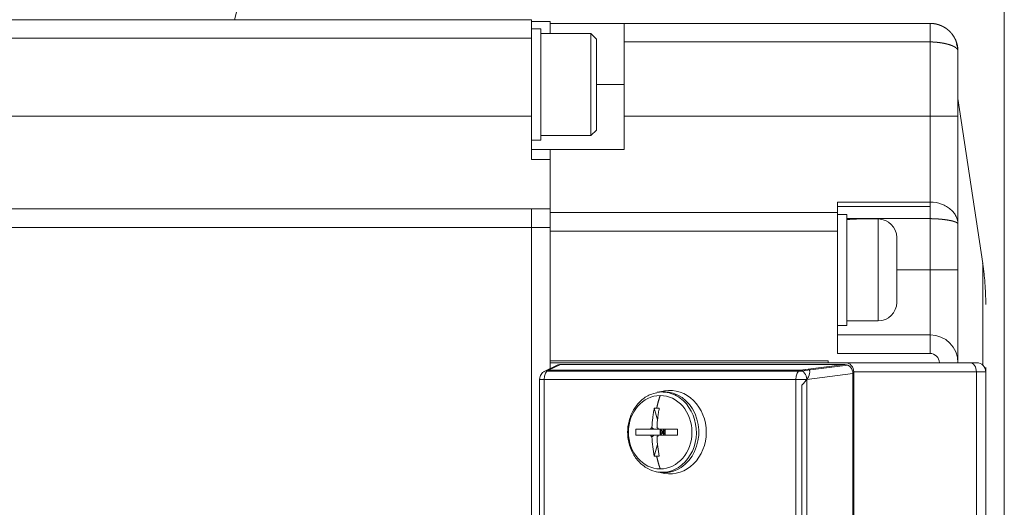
# Model space of a CAD drawing. Header units: millimetres. Extents: x 35469 to 44263, y -24881 to -16268.
# Tile 135 of 231: x 42905 to 42958, y -23898 to -23871. Entities that reach past the tile are written whole.
import ezdxf

# ---------------------------------------------------------------- set-up
doc = ezdxf.new("R2010")
doc.units = ezdxf.units.MM
doc.header["$LTSCALE"] = 0.3175
doc.layers.add('1轮廓实线层', color=7, linetype='Continuous', lineweight=18)

msp = doc.modelspace()

# ---------------------------------------------------------------- linework, layer by layer
at = {"layer": '1轮廓实线层'}
for p, q in [((42834.897, -23871.234), (42932.397, -23871.234)), ((42932.397, -23871.234), (42834.897, -23871.234)), ((42932.397, -23871.234), (42932.397, -23872.234)), ((42932.397, -23871.334), (42933.397, -23871.334)), ((42933.397, -23871.434), (42933.397, -23871.334)), ((42932.897, -23871.734), (42932.397, -23871.734)), ((42932.897, -23871.734), (42932.897, -23874.734)), ((42933.397, -23871.434), (42937.397, -23871.434)), ((42933.397, -23871.984), (42933.397, -23871.434)), ((42937.397, -23871.434), (42953.897, -23871.434)), ((42937.397, -23871.434), (42937.397, -23872.434)), ((42953.897, -23871.434), (42937.397, -23871.434)), ((42834.897, -23872.234), (42932.397, -23872.234)), ((42932.397, -23872.234), (42932.397, -23876.434)), ((42935.597, -23871.984), (42932.897, -23871.984)), ((42935.897, -23872.284), (42935.597, -23871.984)), ((42935.597, -23871.984), (42935.597, -23874.734)), ((42935.897, -23874.734), (42935.897, -23872.284)), ((42937.397, -23876.434), (42937.397, -23872.434)), ((42953.897, -23872.434), (42953.897, -23876.434)), ((42955.397, -23872.927), (42955.397, -23876.434)), ((42955.397, -23872.934), (42955.397, -23876.434)), ((42932.897, -23877.734), (42932.897, -23874.734)), ((42935.597, -23874.734), (42935.597, -23877.484)), ((42937.397, -23874.734), (42935.897, -23874.734)), ((42935.897, -23877.184), (42935.897, -23874.734)), ((42956.731, -23884.378), (42955.397, -23875.484)), ((42932.397, -23876.434), (42835.397, -23876.434)), ((42932.397, -23876.434), (42932.397, -23878.767)), ((42937.397, -23878.234), (42937.397, -23876.434)), ((42937.397, -23876.434), (42953.897, -23876.434)), ((42953.897, -23876.434), (42955.397, -23876.434)), ((42953.897, -23876.434), (42953.897, -23881.074)), ((42935.597, -23877.484), (42935.897, -23877.184)), ((42932.397, -23877.734), (42932.897, -23877.734)), ((42932.897, -23877.484), (42935.597, -23877.484)), ((42932.397, -23878.234), (42933.397, -23878.234)), ((42933.397, -23878.234), (42932.397, -23878.234)), ((42937.397, -23878.234), (42933.397, -23878.234)), ((42932.397, -23878.767), (42933.397, -23878.767)), ((42933.397, -23878.767), (42933.397, -23878.353)), ((42933.397, -23878.767), (42933.397, -23881.434)), ((42933.397, -23881.434), (42932.397, -23881.434)), ((42933.397, -23881.434), (42932.397, -23881.434)), ((42932.397, -23881.434), (42932.397, -23881.438)), ((42932.397, -23882.434), (42932.397, -23881.434)), ((42933.397, -23882.434), (42933.397, -23881.434)), ((42953.897, -23881.074), (42948.897, -23881.074)), ((42948.897, -23881.313), (42953.897, -23881.313)), ((42948.897, -23881.634), (42933.397, -23881.634)), ((42948.897, -23881.634), (42948.897, -23882.634)), ((42949.397, -23881.734), (42948.897, -23881.734)), ((42949.397, -23881.734), (42949.397, -23884.734)), ((42951.097, -23881.984), (42950.097, -23881.984)), ((42951.097, -23881.984), (42951.097, -23884.734)), ((42953.897, -23881.966), (42953.897, -23884.734)), ((42834.897, -23882.434), (42932.397, -23882.434)), ((42932.397, -23882.434), (42933.397, -23882.434)), ((42932.397, -23882.434), (42932.397, -23920.034)), ((42933.397, -23889.634), (42933.397, -23882.434)), ((42955.397, -23882.261), (42955.397, -23884.734)), ((42955.397, -23882.265), (42955.397, -23884.734)), ((42933.397, -23882.634), (42948.897, -23882.634)), ((42948.897, -23882.634), (42948.897, -23889.234)), ((42956.731, -23884.378), (42956.731, -23889.862)), ((42949.397, -23887.734), (42949.397, -23884.734)), ((42951.097, -23884.734), (42951.097, -23887.484)), ((42953.897, -23884.734), (42952.097, -23884.734)), ((42953.897, -23884.734), (42955.397, -23884.734)), ((42953.897, -23888.234), (42953.897, -23884.734)), ((42948.897, -23887.734), (42949.397, -23887.734)), ((42949.397, -23887.484), (42951.097, -23887.484)), ((42953.897, -23889.234), (42953.897, -23888.234)), ((42948.897, -23889.234), (42953.897, -23889.234)), ((42933.78, -23889.874), (42933.123, -23890.185)), ((42933.957, -23889.834), (42933.312, -23890.139)), ((42933.397, -23889.734), (42933.397, -23889.634)), ((42948.397, -23889.634), (42933.397, -23889.634)), ((42933.397, -23889.734), (42949.323, -23889.734)), ((42933.397, -23889.734), (42933.397, -23890.055)), ((42949.291, -23889.834), (42933.957, -23889.834)), ((42946.886, -23890.139), (42949.291, -23889.834)), ((42947.01, -23890.179), (42949.458, -23889.869)), ((42948.397, -23889.634), (42948.397, -23889.734)), ((42949.323, -23889.734), (42956.06, -23889.734)), ((42933.23, -23890.184), (42947.03, -23890.184)), ((42933.312, -23890.139), (42946.886, -23890.139)), ((42949.733, -23890.321), (42947.243, -23890.637)), ((42949.733, -23912.147), (42949.733, -23890.321)), ((42949.779, -23890.234), (42949.779, -23912.234)), ((42956.392, -23890.234), (42949.779, -23890.234)), ((42956.897, -23890.234), (42956.392, -23890.234)), ((42956.392, -23912.234), (42956.392, -23890.234)), ((42956.897, -23912.234), (42956.897, -23890.234)), ((42956.897, -23912.234), (42956.897, -23890.234)), ((42932.837, -23890.637), (42932.837, -23911.832)), ((42933.087, -23890.637), (42932.837, -23890.637)), ((42933.087, -23911.832), (42933.087, -23890.637)), ((42946.661, -23911.832), (42946.661, -23890.637)), ((42946.973, -23911.521), (42946.973, -23890.947)), ((42947.243, -23890.637), (42947.243, -23911.832)), ((42939.579, -23891.26), (42939.239, -23891.32)), ((42939.198, -23892.821), (42939.018, -23892.188)), ((42939.343, -23893.327), (42939.023, -23893.327)), ((42939.023, -23893.642), (42939.343, -23893.642)), ((42939.343, -23893.327), (42939.343, -23893.642)), ((42939.343, -23893.327), (42939.388, -23893.484)), ((42939.343, -23893.327), (42939.524, -23893.484)), ((42939.388, -23893.484), (42939.343, -23893.642)), ((42939.343, -23893.642), (42939.524, -23893.484)), ((42939.388, -23893.484), (42939.524, -23893.484)), ((42939.524, -23893.484), (42939.524, -23893.327)), ((42939.615, -23893.327), (42939.524, -23893.484)), ((42939.524, -23893.642), (42939.524, -23893.484)), ((42939.524, -23893.484), (42939.615, -23893.642)), ((42939.524, -23893.484), (42939.615, -23893.484)), ((42939.615, -23893.642), (42939.615, -23893.327)), ((42939.018, -23894.78), (42939.199, -23894.147)), ((42939.239, -23895.648), (42939.579, -23895.708))]:
    msp.add_line(p, q, dxfattribs=at)
for centre, radius, start, end in [((42904.797, -23868.134), 12, 345.0267, 86.4167), ((42951.097, -23882.984), 1, 0, 90), ((42951.097, -23886.484), 1, 270, 0), ((42953.897, -23889.734), 1.5, 0, 90), ((42956.397, -23890.234), 0.5, 0, 90)]:
    msp.add_arc(centre, radius, start, end, dxfattribs=at)
for centre, major_axis, ratio, start_param, end_param in [((42949.397, -23884.734), (3.85, 0), 0.714286, 1.479759, 1.570796), ((42950.097, -23884.734), (-3.85, 0), 0.714286, 4.712389, 4.895224), ((42933.971, -23890.337), (0.079, -0.497), 0.903777, 2.998642, 3.399589), ((42949.277, -23890.337), (-0.079, -0.497), 0.903777, 1.745218, 3.284543), ((42949.323, -23890.234), (0, -0.5), 0.912871, 1.570796, 3.141593), ((42956.06, -23890.234), (0, -0.5), 0.66347, 1.570796, 3.141593), ((42933.337, -23890.637), (0, 0.5), 0.5, 0.099669, 1.570796), ((42933.337, -23890.637), (-0.214, 0.452), 0.975319, 5.882259, 6.283396), ((42946.911, -23890.637), (0, -0.5), 0.5, 3.241261, 4.712389), ((42946.911, -23890.637), (-0.063, 0.496), 0.660504, 4.628835, 6.168161), ((42946.911, -23890.637), (-0.46, -0.522), 0.377254, 1.291035, 4.066649), ((42939.341, -23893.484), (0, -1.978), 0.866025, 3.141593, 4.712389), ((42939.526, -23893.484), (0, 2.189), 0.866025, 0.152073, 0.194092), ((42939.526, -23893.484), (0, 2.189), 0.866025, 2.97872, 6.283185), ((42939.526, -23893.484), (0, 2.189), 0.866025, 0, 0.152072), ((42939.341, -23893.484), (0, -1.978), 0.866025, 1.570796, 3.141593), ((42939.874, -23893.484), (0, 2.25), 0.866025, 4.712389, 6.435258), ((42939.341, -23893.484), (0, -1.978), 0.866025, 4.712389, 6.283185), ((42939.03, -23893.484), (0, -0.296), 0.866025, 3.702001, 4.15198), ((42939.03, -23893.484), (0, -0.296), 0.866025, 5.272798, 5.722777), ((42939.03, -23893.484), (0, -0.296), 0.866025, 2.131205, 2.581184), ((42939.03, -23893.484), (0, -0.296), 0.866025, 0.560409, 1.010388), ((42939.341, -23893.484), (0, -1.978), 0.866025, 0, 1.570796), ((42939.874, -23893.484), (0, 2.25), 0.866025, 2.98952, 4.712389)]:
    msp.add_ellipse(centre, major_axis=major_axis, ratio=ratio, start_param=start_param, end_param=end_param, dxfattribs=at)
for points, degree in [([(42957.897, -23839.734), (42957.894, -23875.401), (42957.892, -23911.067), (42957.889, -23946.734)], 3), ([(42937.397, -23872.434), (42942.897, -23872.434), (42948.397, -23872.434), (42953.897, -23872.434)], 3), ([(42955.319, -23872.545), (42955.397, -23872.736), (42955.397, -23872.934)], 2), ([(42933.397, -23878.234), (42933.397, -23878.274), (42933.397, -23878.314), (42933.397, -23878.353)], 3), ([(42932.397, -23881.434), (42910.563, -23881.434), (42888.73, -23881.434), (42866.897, -23881.434)], 3), ([(42948.897, -23881.074), (42948.897, -23881.442), (42948.897, -23881.634), (42948.897, -23881.634)], 3), ([(42949.397, -23881.966), (42950.897, -23881.966), (42952.397, -23881.966), (42953.897, -23881.966)], 3), ([(42956.897, -23886.603), (42956.897, -23885.477), (42956.729, -23884.365)], 2), ([(42956.897, -23886.603), (42956.897, -23886.603), (42956.897, -23886.603)], 2), ([(42953.897, -23888.234), (42952.23, -23888.234), (42950.563, -23888.234), (42948.897, -23888.234)], 3), ([(42954.397, -23889.734), (42954.397, -23889.469), (42954.162, -23889.234), (42953.897, -23889.234)], 3), ([(42956.06, -23889.734), (42956.273, -23889.734), (42956.396, -23889.734), (42956.397, -23889.734)], 3), ([(42956.897, -23889.989), (42956.897, -23890.07), (42956.897, -23890.151), (42956.897, -23890.234)], 3), ([(42933.087, -23890.637), (42937.612, -23890.637), (42942.136, -23890.637), (42946.661, -23890.637)], 3), ([(42939.018, -23892.188), (42939.063, -23892.185), (42939.108, -23892.184), (42939.153, -23892.184)], 3), ([(42939.153, -23892.184), (42939.198, -23892.184), (42939.244, -23892.185), (42939.291, -23892.188)], 3), ([(42938.894, -23893.233), (42938.901, -23893.054), (42938.914, -23892.876), (42938.935, -23892.701)], 3), ([(42938.032, -23893.642), (42938.025, -23893.528), (42938.026, -23893.423), (42938.032, -23893.327)], 3), ([(42938.813, -23893.327), (42938.663, -23893.327), (42938.384, -23893.327), (42938.142, -23893.327), (42938.032, -23893.327)], 3), ([(42938.032, -23893.642), (42938.142, -23893.642), (42938.384, -23893.642), (42938.663, -23893.642), (42938.813, -23893.642)], 3), ([(42939.023, -23893.327), (42938.989, -23893.299), (42938.946, -23893.268), (42938.894, -23893.233)], 3), ([(42938.894, -23893.735), (42938.946, -23893.7), (42938.989, -23893.669), (42939.023, -23893.642)], 3), ([(42940.277, -23893.327), (42940.097, -23893.327), (42939.746, -23893.327), (42939.411, -23893.327), (42939.248, -23893.327)], 3), ([(42939.248, -23893.642), (42939.411, -23893.642), (42939.746, -23893.642), (42940.097, -23893.642), (42940.277, -23893.642)], 3), ([(42940.277, -23893.327), (42940.28, -23893.423), (42940.28, -23893.528), (42940.277, -23893.642)], 3), ([(42938.894, -23893.735), (42938.901, -23893.916), (42938.928, -23894.271), (42938.983, -23894.613), (42939.018, -23894.78)], 3), ([(42939.208, -23894.267), (42939.187, -23894.092), (42939.174, -23893.915), (42939.167, -23893.735)], 3), ([(42939.291, -23894.78), (42939.256, -23894.614), (42939.229, -23894.443), (42939.208, -23894.267)], 3), ([(42939.018, -23894.78), (42939.063, -23894.783), (42939.108, -23894.784), (42939.153, -23894.784)], 3), ([(42939.153, -23894.784), (42939.199, -23894.784), (42939.245, -23894.783), (42939.291, -23894.78)], 3)]:
    msp.add_open_spline(points, degree=degree, dxfattribs=at)
for points, degree, knots in [([(42953.897, -23871.434), (42953.903, -23871.434), (42953.916, -23871.434), (42953.935, -23871.435), (42953.955, -23871.435), (42953.974, -23871.436), (42953.993, -23871.437), (42954.013, -23871.439), (42954.032, -23871.44), (42954.051, -23871.442), (42954.071, -23871.444), (42954.09, -23871.447), (42954.11, -23871.449), (42954.129, -23871.452), (42954.149, -23871.455), (42954.168, -23871.459), (42954.187, -23871.463), (42954.207, -23871.466), (42954.226, -23871.471), (42954.246, -23871.475), (42954.265, -23871.48), (42954.284, -23871.485), (42954.303, -23871.49), (42954.323, -23871.496), (42954.342, -23871.502), (42954.361, -23871.508), (42954.38, -23871.514), (42954.399, -23871.521), (42954.418, -23871.528), (42954.437, -23871.535), (42954.456, -23871.542), (42954.475, -23871.55), (42954.494, -23871.558), (42954.512, -23871.566), (42954.531, -23871.575), (42954.549, -23871.583), (42954.568, -23871.593), (42954.586, -23871.602), (42954.604, -23871.611), (42954.622, -23871.621), (42954.64, -23871.631), (42954.658, -23871.642), (42954.676, -23871.652), (42954.694, -23871.663), (42954.711, -23871.675), (42954.729, -23871.686), (42954.746, -23871.698), (42954.763, -23871.71), (42954.78, -23871.722), (42954.797, -23871.734), (42954.814, -23871.747), (42954.831, -23871.76), (42954.847, -23871.774), (42954.863, -23871.787), (42954.879, -23871.801), (42954.895, -23871.815), (42954.911, -23871.829), (42954.927, -23871.844), (42954.942, -23871.858), (42954.957, -23871.873), (42954.972, -23871.888), (42954.986, -23871.903), (42955.001, -23871.919), (42955.015, -23871.935), (42955.03, -23871.951), (42955.045, -23871.969), (42955.059, -23871.986), (42955.074, -23872.005), (42955.089, -23872.024), (42955.104, -23872.043), (42955.118, -23872.064), (42955.133, -23872.084), (42955.147, -23872.106), (42955.162, -23872.128), (42955.176, -23872.151), (42955.19, -23872.174), (42955.204, -23872.198), (42955.218, -23872.223), (42955.231, -23872.249), (42955.244, -23872.275), (42955.257, -23872.302), (42955.269, -23872.329), (42955.281, -23872.357), (42955.293, -23872.386), (42955.304, -23872.416), (42955.315, -23872.446), (42955.325, -23872.477), (42955.335, -23872.508), (42955.344, -23872.54), (42955.353, -23872.573), (42955.361, -23872.606), (42955.368, -23872.641), (42955.374, -23872.675), (42955.38, -23872.711), (42955.385, -23872.746), (42955.389, -23872.783), (42955.393, -23872.82), (42955.395, -23872.858), (42955.396, -23872.896), (42955.397, -23872.921), (42955.397, -23872.934)], 3, [0, 0, 0, 0, 0.007947, 0.01591, 0.023888, 0.031883, 0.039894, 0.047921, 0.055966, 0.064026, 0.072104, 0.080199, 0.088311, 0.096441, 0.104588, 0.112752, 0.120935, 0.129135, 0.137354, 0.145591, 0.153846, 0.16212, 0.170413, 0.178724, 0.187055, 0.195405, 0.203773, 0.212162, 0.22057, 0.228997, 0.237445, 0.245912, 0.254399, 0.262907, 0.271435, 0.279984, 0.288553, 0.297143, 0.305754, 0.314385, 0.323038, 0.331713, 0.340408, 0.349125, 0.357864, 0.366625, 0.375407, 0.384212, 0.393038, 0.401887, 0.410758, 0.419652, 0.428568, 0.437507, 0.446469, 0.455453, 0.464461, 0.473492, 0.482546, 0.491623, 0.500252, 0.509088, 0.518132, 0.527385, 0.536847, 0.546517, 0.556396, 0.566483, 0.57678, 0.587286, 0.598001, 0.608925, 0.620059, 0.631402, 0.642954, 0.654716, 0.666688, 0.678869, 0.69126, 0.703861, 0.716672, 0.729693, 0.742923, 0.756364, 0.770014, 0.783875, 0.797946, 0.812226, 0.826717, 0.841419, 0.85633, 0.871452, 0.886784, 0.902327, 0.918079, 0.934043, 0.950216, 0.9666, 0.983195, 1, 1, 1, 1]), ([(42953.897, -23871.434), (42953.897, -23871.434), (42953.897, -23871.445), (42953.897, -23871.498), (42953.897, -23871.592), (42953.897, -23871.724), (42953.897, -23871.886), (42953.897, -23872.068), (42953.897, -23872.255), (42953.897, -23872.376), (42953.897, -23872.434)], 3, [0, 0, 0, 0, 0.125355, 0.250748, 0.37614, 0.501532, 0.626925, 0.752317, 0.877709, 1, 1, 1, 1]), ([(42955.397, -23872.934), (42955.397, -23872.932), (42955.397, -23872.927), (42955.396, -23872.921), (42955.396, -23872.914), (42955.395, -23872.907), (42955.394, -23872.901), (42955.392, -23872.894), (42955.391, -23872.888), (42955.389, -23872.881), (42955.387, -23872.875), (42955.384, -23872.868), (42955.382, -23872.862), (42955.379, -23872.856), (42955.376, -23872.85), (42955.372, -23872.843), (42955.369, -23872.837), (42955.365, -23872.831), (42955.361, -23872.825), (42955.357, -23872.819), (42955.352, -23872.813), (42955.348, -23872.807), (42955.343, -23872.802), (42955.338, -23872.796), (42955.333, -23872.79), (42955.327, -23872.784), (42955.321, -23872.779), (42955.316, -23872.773), (42955.309, -23872.767), (42955.303, -23872.762), (42955.297, -23872.756), (42955.29, -23872.751), (42955.283, -23872.746), (42955.276, -23872.74), (42955.269, -23872.735), (42955.262, -23872.73), (42955.254, -23872.724), (42955.246, -23872.719), (42955.238, -23872.714), (42955.23, -23872.709), (42955.222, -23872.704), (42955.214, -23872.699), (42955.205, -23872.694), (42955.196, -23872.689), (42955.187, -23872.684), (42955.178, -23872.68), (42955.169, -23872.675), (42955.16, -23872.67), (42955.15, -23872.666), (42955.141, -23872.661), (42955.131, -23872.656), (42955.121, -23872.652), (42955.111, -23872.647), (42955.101, -23872.643), (42955.09, -23872.639), (42955.08, -23872.634), (42955.069, -23872.63), (42955.059, -23872.626), (42955.048, -23872.622), (42955.037, -23872.618), (42955.026, -23872.613), (42955.015, -23872.609), (42955.004, -23872.605), (42954.992, -23872.601), (42954.981, -23872.598), (42954.969, -23872.594), (42954.958, -23872.59), (42954.946, -23872.586), (42954.934, -23872.582), (42954.922, -23872.579), (42954.91, -23872.575), (42954.898, -23872.571), (42954.886, -23872.568), (42954.874, -23872.564), (42954.861, -23872.561), (42954.849, -23872.558), (42954.837, -23872.554), (42954.824, -23872.551), (42954.811, -23872.548), (42954.799, -23872.544), (42954.786, -23872.541), (42954.773, -23872.538), (42954.76, -23872.535), (42954.747, -23872.532), (42954.735, -23872.529), (42954.721, -23872.526), (42954.708, -23872.523), (42954.695, -23872.52), (42954.682, -23872.518), (42954.669, -23872.515), (42954.656, -23872.512), (42954.643, -23872.509), (42954.629, -23872.507), (42954.616, -23872.504), (42954.603, -23872.502), (42954.589, -23872.499), (42954.576, -23872.497), (42954.562, -23872.494), (42954.549, -23872.492), (42954.535, -23872.49), (42954.522, -23872.488), (42954.508, -23872.485), (42954.495, -23872.483), (42954.481, -23872.481), (42954.468, -23872.479), (42954.454, -23872.477), (42954.44, -23872.475), (42954.427, -23872.473), (42954.413, -23872.471), (42954.4, -23872.469), (42954.386, -23872.468), (42954.373, -23872.466), (42954.359, -23872.464), (42954.345, -23872.463), (42954.332, -23872.461), (42954.318, -23872.459), (42954.305, -23872.458), (42954.291, -23872.456), (42954.278, -23872.455), (42954.264, -23872.454), (42954.251, -23872.452), (42954.237, -23872.451), (42954.224, -23872.45), (42954.21, -23872.449), (42954.197, -23872.447), (42954.183, -23872.446), (42954.17, -23872.445), (42954.157, -23872.444), (42954.143, -23872.443), (42954.13, -23872.443), (42954.117, -23872.442), (42954.103, -23872.441), (42954.09, -23872.44), (42954.077, -23872.439), (42954.064, -23872.439), (42954.051, -23872.438), (42954.038, -23872.437), (42954.025, -23872.437), (42954.012, -23872.436), (42953.999, -23872.436), (42953.986, -23872.436), (42953.973, -23872.435), (42953.96, -23872.435), (42953.947, -23872.435), (42953.935, -23872.434), (42953.922, -23872.434), (42953.909, -23872.434), (42953.901, -23872.434), (42953.897, -23872.434)], 3, [0, 0, 0, 0, 0.008607, 0.017189, 0.025746, 0.034277, 0.042783, 0.051264, 0.05972, 0.06815, 0.076555, 0.084935, 0.093289, 0.101619, 0.109923, 0.118202, 0.126456, 0.134685, 0.142889, 0.151068, 0.159222, 0.167351, 0.175454, 0.183533, 0.191587, 0.199615, 0.207619, 0.215598, 0.223552, 0.231481, 0.239385, 0.247265, 0.255119, 0.262949, 0.270754, 0.278534, 0.28629, 0.29402, 0.301727, 0.309408, 0.317065, 0.324697, 0.332304, 0.339887, 0.347445, 0.354979, 0.362488, 0.369973, 0.377433, 0.384869, 0.39228, 0.399667, 0.40703, 0.414368, 0.421682, 0.428972, 0.436237, 0.443478, 0.450695, 0.457887, 0.465056, 0.4722, 0.47932, 0.486416, 0.493488, 0.500536, 0.50756, 0.51456, 0.521536, 0.528488, 0.535416, 0.54232, 0.549201, 0.556058, 0.56289, 0.569699, 0.576485, 0.583247, 0.589985, 0.596699, 0.60339, 0.610057, 0.616701, 0.623321, 0.629918, 0.636491, 0.643041, 0.649568, 0.656071, 0.662551, 0.669008, 0.675441, 0.681851, 0.688239, 0.694603, 0.700944, 0.707262, 0.713557, 0.719829, 0.726078, 0.732304, 0.738508, 0.744689, 0.750847, 0.756982, 0.763094, 0.769184, 0.775252, 0.781297, 0.787319, 0.793319, 0.799296, 0.805252, 0.811185, 0.817095, 0.822984, 0.82885, 0.834694, 0.840516, 0.846316, 0.852094, 0.85785, 0.863585, 0.869297, 0.874988, 0.880657, 0.886304, 0.89193, 0.897534, 0.903117, 0.908679, 0.914218, 0.919737, 0.925235, 0.930711, 0.936166, 0.9416, 0.947013, 0.952405, 0.957776, 0.963126, 0.968455, 0.973764, 0.979052, 0.98432, 0.989567, 0.994794, 1, 1, 1, 1]), ([(42955.397, -23876.434), (42955.397, -23877.314), (42955.397, -23878.181), (42955.397, -23879.03), (42955.397, -23880.569), (42955.397, -23881.194), (42955.397, -23881.831), (42955.397, -23882.265)], 2, [0, 0, 0, 0.25, 0.25, 0.5, 0.75, 0.75, 1, 1, 1]), ([(42955.397, -23882.265), (42955.397, -23882.124), (42955.363, -23881.98), (42955.263, -23881.775), (42955.18, -23881.642), (42955.007, -23881.459), (42954.783, -23881.3), (42954.606, -23881.217), (42954.323, -23881.114), (42954.114, -23881.074), (42953.897, -23881.074)], 3, [0, 0, 0, 0, 0.25, 0.25, 0.375, 0.5, 0.625, 0.75, 0.75, 1, 1, 1, 1]), ([(42953.897, -23881.074), (42953.897, -23881.113), (42953.897, -23881.216), (42953.897, -23881.437), (42953.897, -23881.699), (42953.897, -23881.879), (42953.897, -23881.966)], 3, [0, 0, 0, 0, 0.250771, 0.501583, 0.752395, 1, 1, 1, 1]), ([(42955.397, -23882.265), (42955.397, -23882.264), (42955.397, -23882.261), (42955.396, -23882.257), (42955.396, -23882.253), (42955.395, -23882.249), (42955.393, -23882.245), (42955.392, -23882.241), (42955.39, -23882.237), (42955.388, -23882.233), (42955.386, -23882.23), (42955.383, -23882.226), (42955.381, -23882.222), (42955.378, -23882.218), (42955.375, -23882.214), (42955.371, -23882.211), (42955.367, -23882.207), (42955.363, -23882.203), (42955.359, -23882.2), (42955.355, -23882.196), (42955.35, -23882.193), (42955.345, -23882.189), (42955.34, -23882.186), (42955.335, -23882.182), (42955.329, -23882.179), (42955.324, -23882.175), (42955.318, -23882.172), (42955.312, -23882.169), (42955.305, -23882.165), (42955.299, -23882.162), (42955.292, -23882.159), (42955.285, -23882.155), (42955.278, -23882.152), (42955.271, -23882.149), (42955.263, -23882.146), (42955.255, -23882.143), (42955.248, -23882.139), (42955.239, -23882.136), (42955.231, -23882.133), (42955.223, -23882.13), (42955.214, -23882.127), (42955.206, -23882.124), (42955.197, -23882.121), (42955.188, -23882.118), (42955.178, -23882.116), (42955.169, -23882.113), (42955.16, -23882.11), (42955.15, -23882.107), (42955.14, -23882.104), (42955.13, -23882.101), (42955.12, -23882.099), (42955.11, -23882.096), (42955.1, -23882.093), (42955.089, -23882.091), (42955.079, -23882.088), (42955.068, -23882.086), (42955.057, -23882.083), (42955.046, -23882.08), (42955.035, -23882.078), (42955.024, -23882.075), (42955.013, -23882.073), (42955.001, -23882.071), (42954.99, -23882.068), (42954.978, -23882.066), (42954.967, -23882.063), (42954.955, -23882.061), (42954.943, -23882.059), (42954.931, -23882.057), (42954.919, -23882.054), (42954.907, -23882.052), (42954.895, -23882.05), (42954.883, -23882.048), (42954.87, -23882.046), (42954.858, -23882.044), (42954.846, -23882.042), (42954.833, -23882.04), (42954.82, -23882.038), (42954.808, -23882.036), (42954.795, -23882.034), (42954.782, -23882.032), (42954.769, -23882.03), (42954.757, -23882.028), (42954.744, -23882.026), (42954.731, -23882.024), (42954.718, -23882.022), (42954.705, -23882.021), (42954.691, -23882.019), (42954.678, -23882.017), (42954.665, -23882.016), (42954.652, -23882.014), (42954.639, -23882.012), (42954.626, -23882.011), (42954.612, -23882.009), (42954.599, -23882.008), (42954.586, -23882.006), (42954.572, -23882.005), (42954.559, -23882.003), (42954.546, -23882.002), (42954.532, -23882), (42954.519, -23881.999), (42954.505, -23881.998), (42954.492, -23881.996), (42954.479, -23881.995), (42954.465, -23881.994), (42954.452, -23881.993), (42954.438, -23881.991), (42954.425, -23881.99), (42954.412, -23881.989), (42954.398, -23881.988), (42954.385, -23881.987), (42954.371, -23881.986), (42954.358, -23881.985), (42954.345, -23881.984), (42954.331, -23881.983), (42954.318, -23881.982), (42954.305, -23881.981), (42954.291, -23881.98), (42954.278, -23881.979), (42954.265, -23881.978), (42954.252, -23881.977), (42954.238, -23881.977), (42954.225, -23881.976), (42954.212, -23881.975), (42954.199, -23881.974), (42954.186, -23881.974), (42954.173, -23881.973), (42954.16, -23881.972), (42954.147, -23881.972), (42954.134, -23881.971), (42954.121, -23881.971), (42954.108, -23881.97), (42954.095, -23881.97), (42954.083, -23881.969), (42954.07, -23881.969), (42954.057, -23881.969), (42954.045, -23881.968), (42954.032, -23881.968), (42954.019, -23881.967), (42954.007, -23881.967), (42953.995, -23881.967), (42953.982, -23881.967), (42953.97, -23881.966), (42953.957, -23881.966), (42953.945, -23881.966), (42953.933, -23881.966), (42953.921, -23881.966), (42953.909, -23881.966), (42953.901, -23881.966), (42953.897, -23881.966)], 3, [0, 0, 0, 0, 0.008681, 0.017337, 0.025967, 0.034571, 0.04315, 0.051703, 0.06023, 0.068732, 0.077208, 0.085659, 0.094084, 0.102483, 0.110857, 0.119205, 0.127528, 0.135825, 0.144097, 0.152343, 0.160563, 0.168758, 0.176928, 0.185071, 0.19319, 0.201283, 0.20935, 0.217392, 0.225408, 0.233399, 0.241364, 0.249304, 0.257219, 0.265108, 0.272971, 0.280809, 0.288622, 0.296409, 0.304171, 0.311907, 0.319618, 0.327304, 0.334964, 0.342598, 0.350208, 0.357792, 0.36535, 0.372884, 0.380391, 0.387874, 0.395331, 0.402763, 0.41017, 0.417551, 0.424907, 0.432238, 0.439543, 0.446823, 0.454078, 0.461308, 0.468512, 0.475691, 0.482845, 0.489974, 0.497077, 0.504156, 0.511209, 0.518237, 0.525239, 0.532217, 0.539169, 0.546097, 0.552999, 0.559876, 0.566728, 0.573555, 0.580356, 0.587133, 0.593885, 0.600611, 0.607313, 0.613989, 0.620641, 0.627267, 0.633869, 0.640445, 0.646997, 0.653523, 0.660025, 0.666501, 0.672953, 0.67938, 0.685782, 0.692159, 0.698511, 0.704838, 0.711141, 0.717418, 0.723671, 0.729899, 0.736102, 0.742281, 0.748435, 0.754564, 0.760668, 0.766747, 0.772802, 0.778832, 0.784838, 0.790818, 0.796775, 0.802706, 0.808613, 0.814495, 0.820353, 0.826186, 0.831995, 0.837779, 0.843539, 0.849274, 0.854985, 0.860671, 0.866333, 0.87197, 0.877583, 0.883172, 0.888736, 0.894276, 0.899792, 0.905283, 0.910751, 0.916193, 0.921612, 0.927007, 0.932377, 0.937723, 0.943045, 0.948343, 0.953616, 0.958866, 0.964092, 0.969293, 0.974471, 0.979625, 0.984754, 0.98986, 0.994942, 1, 1, 1, 1]), ([(42952.097, -23882.984), (42952.097, -23882.984), (42952.097, -23883.127), (42952.097, -23883.264), (42952.097, -23883.756), (42952.097, -23884.068), (42952.097, -23884.392), (42952.097, -23884.734)], 2, [0, 0, 0, 0.25, 0.25, 0.5, 0.75, 0.75, 1, 1, 1]), ([(42952.097, -23884.734), (42952.097, -23885.074), (42952.097, -23885.398), (42952.097, -23885.709), (42952.097, -23886.203), (42952.097, -23886.341), (42952.097, -23886.484), (42952.097, -23886.484)], 2, [0, 0, 0, 0.250131, 0.250131, 0.500263, 0.750394, 0.750394, 1, 1, 1]), ([(42955.397, -23884.734), (42955.397, -23885.37), (42955.397, -23885.947), (42955.397, -23887.202), (42955.397, -23887.782), (42955.397, -23888.757), (42955.397, -23889.145), (42955.397, -23889.621), (42955.397, -23889.734), (42955.397, -23889.734)], 3, [0, 0, 0, 0, 0.250085, 0.250085, 0.500171, 0.500171, 0.750256, 0.750256, 1, 1, 1, 1]), ([(42933.125, -23890.188), (42933.077, -23890.209), (42932.999, -23890.259), (42932.913, -23890.362), (42932.853, -23890.486), (42932.837, -23890.579), (42932.837, -23890.637)], 3, [0, 0, 0, 0, 0.269856, 0.494508, 0.705054, 1, 1, 1, 1]), ([(42946.911, -23890.637), (42946.867, -23890.637), (42946.824, -23890.637), (42946.739, -23890.637), (42946.699, -23890.637), (42946.661, -23890.637)], 3, [0, 0, 0, 0, 0.5, 0.5, 1, 1, 1, 1]), ([(42947.243, -23890.637), (42947.197, -23890.637), (42947.145, -23890.637), (42947.032, -23890.637), (42946.971, -23890.637), (42946.911, -23890.637)], 3, [0, 0, 0, 0, 0.5, 0.5, 1, 1, 1, 1]), ([(42939.159, -23891.361), (42939.034, -23891.378), (42938.723, -23891.46), (42938.276, -23891.773), (42937.878, -23892.264), (42937.635, -23892.86), (42937.584, -23893.275), (42937.583, -23893.484)], 3, [0, 0, 0, 0, 0.135087, 0.35254, 0.571772, 0.794099, 1, 1, 1, 1]), ([(42939.121, -23895.623), (42939.549, -23895.692), (42939.966, -23895.61), (42940.836, -23895.057), (42941.194, -23894.454), (42941.357, -23893.126), (42941.155, -23892.428), (42940.546, -23891.72), (42940.296, -23891.538), (42939.752, -23891.325), (42939.479, -23891.289), (42939.183, -23891.331)], 3, [0, 0, 0, 0, 0.191871, 0.191871, 0.462765, 0.462765, 0.73366, 0.73366, 0.869107, 0.869107, 1, 1, 1, 1]), ([(42938.935, -23892.701), (42938.946, -23892.613), (42938.958, -23892.527), (42938.985, -23892.356), (42939.001, -23892.271), (42939.018, -23892.188)], 3, [0, 0, 0, 0, 0.5, 0.5, 1, 1, 1, 1]), ([(42939.167, -23893.233), (42939.174, -23893.054), (42939.187, -23892.876), (42939.218, -23892.614), (42939.23, -23892.527), (42939.258, -23892.356), (42939.274, -23892.271), (42939.291, -23892.188)], 3, [0, 0, 0, 0, 0.5, 0.5, 0.75, 0.75, 1, 1, 1, 1]), ([(42937.583, -23893.484), (42937.583, -23893.613), (42937.61, -23893.961), (42937.779, -23894.519), (42938.146, -23895.072), (42938.645, -23895.471), (42939.022, -23895.602), (42939.218, -23895.638)], 3, [0, 0, 0, 0, 0.125853, 0.347988, 0.571509, 0.794316, 1, 1, 1, 1]), ([(42939.023, -23893.327), (42938.987, -23893.327), (42938.952, -23893.327), (42938.882, -23893.327), (42938.847, -23893.327), (42938.813, -23893.327)], 3, [0, 0, 0, 0, 0.5, 0.5, 1, 1, 1, 1]), ([(42938.813, -23893.642), (42938.847, -23893.642), (42938.882, -23893.642), (42938.952, -23893.642), (42938.987, -23893.642), (42939.023, -23893.642)], 3, [0, 0, 0, 0, 0.5, 0.5, 1, 1, 1, 1])]:
    msp.add_open_spline(points, degree=degree, knots=knots, dxfattribs=at)
for points, weights in [([(42939.341, -23891.506), (42939.265, -23891.719), (42939.202, -23891.946), (42939.153, -23892.184)], [0.948178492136, 0.960991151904, 0.978264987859, 1]), ([(42939.153, -23894.784), (42939.203, -23895.025), (42939.266, -23895.252), (42939.341, -23895.462)], [0.931131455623, 0.938851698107, 0.950808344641, 0.967001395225])]:
    msp.add_rational_spline(points, weights, degree=3, dxfattribs=at)

doc.saveas('drawing.dxf')
